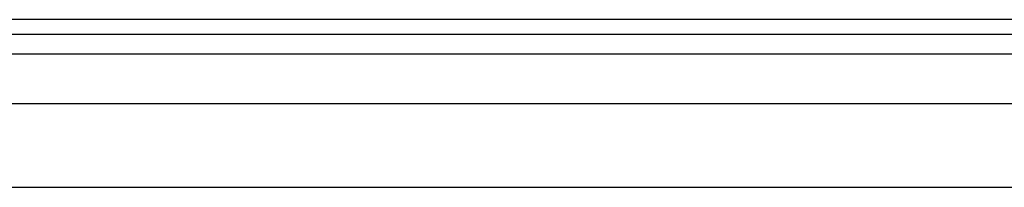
# Model space of a CAD drawing. Header units: inches. Extents: x 5 to 143, y 9 to 75.
# Tile 55 of 125: x 9.34 to 13.953, y 55.889 to 56.676. Entities that reach past the tile are written whole.
import ezdxf

# ---------------------------------------------------------------- set-up
doc = ezdxf.new("R2010")
doc.units = ezdxf.units.IN
doc.header["$MEASUREMENT"] = 0
doc.layers.add('Visible Edges(ANSI)', color=7, linetype='Continuous', lineweight=25)
doc.layers.add('Visible Tangent Edges(ANSI)', color=7, linetype='Continuous', lineweight=25)

msp = doc.modelspace()

# ---------------------------------------------------------------- linework, layer by layer
at = {"layer": 'Visible Edges(ANSI)'}
for p, q in [((34.4829, 56.6761), (4.8869, 56.6761)), ((4.8869, 56.6081), (34.4829, 56.6081)), ((5.6026, 56.2824), (33.7467, 56.2824)), ((33.7467, 55.8887), (5.6026, 55.8887))]:
    msp.add_line(p, q, dxfattribs=at)
at = {"layer": 'Visible Tangent Edges(ANSI)'}
msp.add_line((4.8869, 56.5151), (34.4829, 56.5151), dxfattribs=at)

doc.saveas('drawing.dxf')
